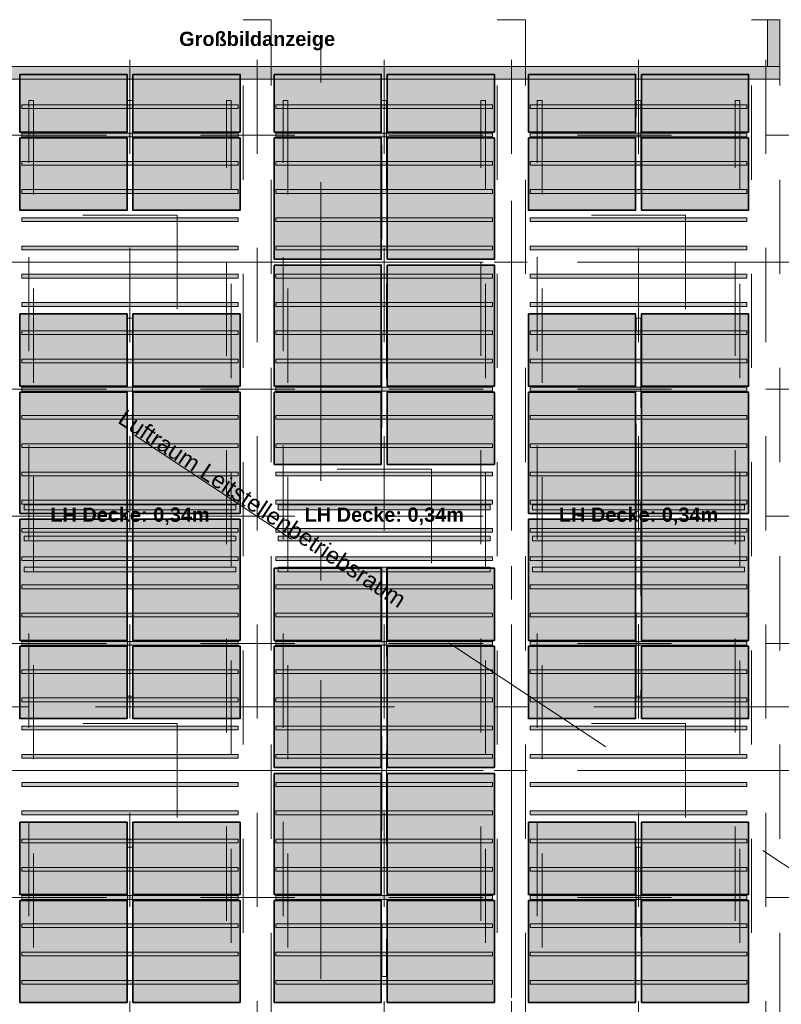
# Model space of a CAD drawing. Header units: metres. Extents: x -49 to 152, y -127 to 99.
# Tile 47 of 177: x -33.57 to -25.48, y -15.98 to -5.53. Entities that reach past the tile are written whole.
import ezdxf

# ---------------------------------------------------------------- set-up
doc = ezdxf.new("R2010")
doc.units = ezdxf.units.M
for name, pattern in [('Achsen 01', [5.291531, 3.175, -1.058062, 0.352704, -0.705764]), ('gestrichelt - 01', [2, 1, -1]), ('gestrichelt - 02', [4, 2, -2]), ('ISO-07 Punktiert', [0.889, 0.127, -0.762]), ('Raster 01', [2, 1, -1]), ('VW-01 Strichlinie kurz', [2, 1, -1])]:
    doc.linetypes.add(name, pattern=pattern)
for name, color, linetype, lineweight in [('013_Beton und Stahlbetonarbeiten-000 Unterzüge', 7, 'ISO-07 Punktiert', 13), ('39 Trockenbauarbeiten -Decke', 7, 'Continuous', 13), ('_1.35m (3D)', 7, 'Continuous', 9), ('_GRU (2D)', 7, 'Continuous', 9), ('_OG 3 (2D)', 7, 'Continuous', 9), ('_OG 3 - DS (2D)', 7, 'Continuous', 9), ('AV1-Schnitt Achsen', 7, 'Achsen 01', 18), ('Bemaßung-Bemaßung', 7, 'Continuous', 9)]:
    doc.layers.add(name, color=color, linetype=linetype, lineweight=lineweight)
for name, color, linetype, lineweight, true_color in [('027_Tischlerarbeiten-360 Akustikdecke', 7, 'Continuous', 9, 0xa6a6a6), ('031_Metallbauarbeiten-350 Lamellendecke DS', 7, 'Continuous', 35, 0x666666), ('ACTES-Einrichtung Aufsicht.', 7, 'Continuous', 9, 0xa6a6a6), ('AV1-Achsen', 1, 'Achsen 01', 18, 0xff0000), ('AV1-Raster', 7, 'Raster 01', 9, 0xa6a6a6), ('Beschriftung', 7, 'Continuous', 9, 0x555555)]:
    doc.layers.add(name, color=color, linetype=linetype, lineweight=lineweight, true_color=true_color)
doc.styles.add('Arial', font='arial.ttf')
doc.styles.add('Arial (bold)', font='arialbd.ttf')

# ---------------------------------------------------------------- blocks, each defined once
blk = doc.blocks.new('Group-4')
at = {"layer": 'AV1-Raster'}
for p, q in [((-32.4, -22.95), (-32.4, 1.35)), ((-31.05, -22.95), (-31.05, 1.35)), ((-29.7, -22.95), (-29.7, 1.35)), ((-28.35, -22.95), (-28.35, 1.35)), ((-27, -22.95), (-27, 1.35)), ((-25.65, -22.95), (-25.65, 1.35)), ((1.35, -6.75), (-40.5, -6.75)), ((1.35, -8.1), (-40.5, -8.1)), ((1.35, -9.45), (-40.5, -9.45)), ((1.35, -10.8), (-40.5, -10.8)), ((1.35, -12.15), (-40.5, -12.15)), ((1.35, -13.5), (-40.5, -13.5)), ((1.35, -14.85), (-40.5, -14.85))]:
    blk.add_line(p, q, dxfattribs=at)
blk = doc.blocks.new('1.35m (3D)')
at = {"layer": 'AV1-Raster', "color": 7}
blk.add_blockref('Group-4', (0, 0), dxfattribs=at)
blk = doc.blocks.new('Group-48')
at = {"layer": '027_Tischlerarbeiten-360 Akustikdecke', "linetype": 'Continuous', "lineweight": 0}
for points in [[(-33.55, -6.47), (-33.55, -6.43), (-31.25, -6.43), (-31.25, -6.47)], [(-33.55, -6.77), (-33.55, -6.73), (-31.25, -6.73), (-31.25, -6.77)], [(-33.55, -7.07), (-33.55, -7.03), (-31.25, -7.03), (-31.25, -7.07)], [(-33.55, -7.37), (-33.55, -7.33), (-31.25, -7.33), (-31.25, -7.37)], [(-33.55, -7.67), (-33.55, -7.63), (-31.25, -7.63), (-31.25, -7.67)], [(-33.55, -7.97), (-33.55, -7.93), (-31.25, -7.93), (-31.25, -7.97)], [(-33.55, -8.27), (-33.55, -8.23), (-31.25, -8.23), (-31.25, -8.27)], [(-33.55, -8.57), (-33.55, -8.53), (-31.25, -8.53), (-31.25, -8.57)], [(-33.55, -8.87), (-33.55, -8.83), (-31.25, -8.83), (-31.25, -8.87)], [(-33.55, -9.17), (-33.55, -9.13), (-31.25, -9.13), (-31.25, -9.17)], [(-33.55, -9.47), (-33.55, -9.43), (-31.25, -9.43), (-31.25, -9.47)], [(-33.55, -9.77), (-33.55, -9.73), (-31.25, -9.73), (-31.25, -9.77)], [(-33.55, -10.07), (-33.55, -10.03), (-31.25, -10.03), (-31.25, -10.07)], [(-33.55, -10.37), (-33.55, -10.33), (-31.25, -10.33), (-31.25, -10.37)], [(-33.55, -10.67), (-33.55, -10.63), (-31.25, -10.63), (-31.25, -10.67)], [(-33.55, -10.97), (-33.55, -10.93), (-31.25, -10.93), (-31.25, -10.97)], [(-33.55, -11.27), (-33.55, -11.23), (-31.25, -11.23), (-31.25, -11.27)], [(-33.55, -11.57), (-33.55, -11.53), (-31.25, -11.53), (-31.25, -11.57)], [(-33.55, -11.87), (-33.55, -11.83), (-31.25, -11.83), (-31.25, -11.87)], [(-33.55, -12.17), (-33.55, -12.13), (-31.25, -12.13), (-31.25, -12.17)], [(-33.55, -12.47), (-33.55, -12.43), (-31.25, -12.43), (-31.25, -12.47)], [(-33.55, -12.77), (-33.55, -12.73), (-31.25, -12.73), (-31.25, -12.77)], [(-33.55, -13.07), (-33.55, -13.03), (-31.25, -13.03), (-31.25, -13.07)], [(-33.55, -13.37), (-33.55, -13.33), (-31.25, -13.33), (-31.25, -13.37)], [(-33.55, -13.67), (-33.55, -13.63), (-31.25, -13.63), (-31.25, -13.67)], [(-33.55, -13.97), (-33.55, -13.93), (-31.25, -13.93), (-31.25, -13.97)], [(-33.55, -14.27), (-33.55, -14.23), (-31.25, -14.23), (-31.25, -14.27)], [(-33.55, -14.57), (-33.55, -14.53), (-31.25, -14.53), (-31.25, -14.57)], [(-33.55, -14.87), (-33.55, -14.83), (-31.25, -14.83), (-31.25, -14.87)], [(-33.55, -15.17), (-33.55, -15.13), (-31.25, -15.13), (-31.25, -15.17)], [(-33.55, -15.47), (-33.55, -15.43), (-31.25, -15.43), (-31.25, -15.47)], [(-33.55, -15.77), (-33.55, -15.73), (-31.25, -15.73), (-31.25, -15.77)]]:
    blk.add_hatch(color=254, dxfattribs=at).paths.add_polyline_path(points)
at = {"layer": '027_Tischlerarbeiten-360 Akustikdecke', "color": 7, "flags": 128}
for points in [[(-33.55, -6.47), (-33.55, -6.43), (-31.25, -6.43), (-31.25, -6.47)], [(-33.55, -6.77), (-33.55, -6.73), (-31.25, -6.73), (-31.25, -6.77)], [(-33.55, -7.07), (-33.55, -7.03), (-31.25, -7.03), (-31.25, -7.07)], [(-33.55, -7.37), (-33.55, -7.33), (-31.25, -7.33), (-31.25, -7.37)], [(-33.55, -7.67), (-33.55, -7.63), (-31.25, -7.63), (-31.25, -7.67)], [(-33.55, -7.97), (-33.55, -7.93), (-31.25, -7.93), (-31.25, -7.97)], [(-33.55, -8.27), (-33.55, -8.23), (-31.25, -8.23), (-31.25, -8.27)], [(-33.55, -8.57), (-33.55, -8.53), (-31.25, -8.53), (-31.25, -8.57)], [(-33.55, -8.87), (-33.55, -8.83), (-31.25, -8.83), (-31.25, -8.87)], [(-33.55, -9.17), (-33.55, -9.13), (-31.25, -9.13), (-31.25, -9.17)], [(-33.55, -9.47), (-33.55, -9.43), (-31.25, -9.43), (-31.25, -9.47)], [(-33.55, -9.77), (-33.55, -9.73), (-31.25, -9.73), (-31.25, -9.77)], [(-33.55, -10.07), (-33.55, -10.03), (-31.25, -10.03), (-31.25, -10.07)], [(-33.55, -10.37), (-33.55, -10.33), (-31.25, -10.33), (-31.25, -10.37)], [(-33.55, -10.67), (-33.55, -10.63), (-31.25, -10.63), (-31.25, -10.67)], [(-33.55, -10.97), (-33.55, -10.93), (-31.25, -10.93), (-31.25, -10.97)], [(-33.55, -11.27), (-33.55, -11.23), (-31.25, -11.23), (-31.25, -11.27)], [(-33.55, -11.57), (-33.55, -11.53), (-31.25, -11.53), (-31.25, -11.57)], [(-33.55, -11.87), (-33.55, -11.83), (-31.25, -11.83), (-31.25, -11.87)], [(-33.55, -12.17), (-33.55, -12.13), (-31.25, -12.13), (-31.25, -12.17)], [(-33.55, -12.47), (-33.55, -12.43), (-31.25, -12.43), (-31.25, -12.47)], [(-33.55, -12.77), (-33.55, -12.73), (-31.25, -12.73), (-31.25, -12.77)], [(-33.55, -13.07), (-33.55, -13.03), (-31.25, -13.03), (-31.25, -13.07)], [(-33.55, -13.37), (-33.55, -13.33), (-31.25, -13.33), (-31.25, -13.37)], [(-33.55, -13.67), (-33.55, -13.63), (-31.25, -13.63), (-31.25, -13.67)], [(-33.55, -13.97), (-33.55, -13.93), (-31.25, -13.93), (-31.25, -13.97)], [(-33.55, -14.27), (-33.55, -14.23), (-31.25, -14.23), (-31.25, -14.27)], [(-33.55, -14.57), (-33.55, -14.53), (-31.25, -14.53), (-31.25, -14.57)], [(-33.55, -14.87), (-33.55, -14.83), (-31.25, -14.83), (-31.25, -14.87)], [(-33.55, -15.17), (-33.55, -15.13), (-31.25, -15.13), (-31.25, -15.17)], [(-33.55, -15.47), (-33.55, -15.43), (-31.25, -15.43), (-31.25, -15.47)], [(-33.55, -15.77), (-33.55, -15.73), (-31.25, -15.73), (-31.25, -15.77)]]:
    blk.add_lwpolyline(points, close=True, dxfattribs=at)
blk = doc.blocks.new('Group-49')
at = {"layer": '027_Tischlerarbeiten-360 Akustikdecke', "linetype": 'Continuous', "lineweight": 0}
for points in [[(-30.85, -6.47), (-30.85, -6.43), (-28.55, -6.43), (-28.55, -6.47)], [(-30.85, -6.77), (-30.85, -6.73), (-28.55, -6.73), (-28.55, -6.77)], [(-30.85, -7.07), (-30.85, -7.03), (-28.55, -7.03), (-28.55, -7.07)], [(-30.85, -7.37), (-30.85, -7.33), (-28.55, -7.33), (-28.55, -7.37)], [(-30.85, -7.67), (-30.85, -7.63), (-28.55, -7.63), (-28.55, -7.67)], [(-30.85, -7.97), (-30.85, -7.93), (-28.55, -7.93), (-28.55, -7.97)], [(-30.85, -8.27), (-30.85, -8.23), (-28.55, -8.23), (-28.55, -8.27)], [(-30.85, -8.57), (-30.85, -8.53), (-28.55, -8.53), (-28.55, -8.57)], [(-30.85, -8.87), (-30.85, -8.83), (-28.55, -8.83), (-28.55, -8.87)], [(-30.85, -9.17), (-30.85, -9.13), (-28.55, -9.13), (-28.55, -9.17)], [(-30.85, -9.47), (-30.85, -9.43), (-28.55, -9.43), (-28.55, -9.47)], [(-30.85, -9.77), (-30.85, -9.73), (-28.55, -9.73), (-28.55, -9.77)], [(-30.85, -10.07), (-30.85, -10.03), (-28.55, -10.03), (-28.55, -10.07)], [(-30.85, -10.37), (-30.85, -10.33), (-28.55, -10.33), (-28.55, -10.37)], [(-30.85, -10.67), (-30.85, -10.63), (-28.55, -10.63), (-28.55, -10.67)], [(-30.85, -10.97), (-30.85, -10.93), (-28.55, -10.93), (-28.55, -10.97)], [(-30.85, -11.27), (-30.85, -11.23), (-28.55, -11.23), (-28.55, -11.27)], [(-30.85, -11.57), (-30.85, -11.53), (-28.55, -11.53), (-28.55, -11.57)], [(-30.85, -11.87), (-30.85, -11.83), (-28.55, -11.83), (-28.55, -11.87)], [(-30.85, -12.17), (-30.85, -12.13), (-28.55, -12.13), (-28.55, -12.17)], [(-30.85, -12.47), (-30.85, -12.43), (-28.55, -12.43), (-28.55, -12.47)], [(-30.85, -12.77), (-30.85, -12.73), (-28.55, -12.73), (-28.55, -12.77)], [(-30.85, -13.07), (-30.85, -13.03), (-28.55, -13.03), (-28.55, -13.07)], [(-30.85, -13.37), (-30.85, -13.33), (-28.55, -13.33), (-28.55, -13.37)], [(-30.85, -13.67), (-30.85, -13.63), (-28.55, -13.63), (-28.55, -13.67)], [(-30.85, -13.97), (-30.85, -13.93), (-28.55, -13.93), (-28.55, -13.97)], [(-30.85, -14.27), (-30.85, -14.23), (-28.55, -14.23), (-28.55, -14.27)], [(-30.85, -14.57), (-30.85, -14.53), (-28.55, -14.53), (-28.55, -14.57)], [(-30.85, -14.87), (-30.85, -14.83), (-28.55, -14.83), (-28.55, -14.87)], [(-30.85, -15.17), (-30.85, -15.13), (-28.55, -15.13), (-28.55, -15.17)], [(-30.85, -15.47), (-30.85, -15.43), (-28.55, -15.43), (-28.55, -15.47)], [(-30.85, -15.77), (-30.85, -15.73), (-28.55, -15.73), (-28.55, -15.77)]]:
    blk.add_hatch(color=254, dxfattribs=at).paths.add_polyline_path(points)
at = {"layer": '027_Tischlerarbeiten-360 Akustikdecke', "color": 7, "flags": 128}
for points in [[(-30.85, -6.47), (-30.85, -6.43), (-28.55, -6.43), (-28.55, -6.47)], [(-30.85, -6.77), (-30.85, -6.73), (-28.55, -6.73), (-28.55, -6.77)], [(-30.85, -7.07), (-30.85, -7.03), (-28.55, -7.03), (-28.55, -7.07)], [(-30.85, -7.37), (-30.85, -7.33), (-28.55, -7.33), (-28.55, -7.37)], [(-30.85, -7.67), (-30.85, -7.63), (-28.55, -7.63), (-28.55, -7.67)], [(-30.85, -7.97), (-30.85, -7.93), (-28.55, -7.93), (-28.55, -7.97)], [(-30.85, -8.27), (-30.85, -8.23), (-28.55, -8.23), (-28.55, -8.27)], [(-30.85, -8.57), (-30.85, -8.53), (-28.55, -8.53), (-28.55, -8.57)], [(-30.85, -8.87), (-30.85, -8.83), (-28.55, -8.83), (-28.55, -8.87)], [(-30.85, -9.17), (-30.85, -9.13), (-28.55, -9.13), (-28.55, -9.17)], [(-30.85, -9.47), (-30.85, -9.43), (-28.55, -9.43), (-28.55, -9.47)], [(-30.85, -9.77), (-30.85, -9.73), (-28.55, -9.73), (-28.55, -9.77)], [(-30.85, -10.07), (-30.85, -10.03), (-28.55, -10.03), (-28.55, -10.07)], [(-30.85, -10.37), (-30.85, -10.33), (-28.55, -10.33), (-28.55, -10.37)], [(-30.85, -10.67), (-30.85, -10.63), (-28.55, -10.63), (-28.55, -10.67)], [(-30.85, -10.97), (-30.85, -10.93), (-28.55, -10.93), (-28.55, -10.97)], [(-30.85, -11.27), (-30.85, -11.23), (-28.55, -11.23), (-28.55, -11.27)], [(-30.85, -11.57), (-30.85, -11.53), (-28.55, -11.53), (-28.55, -11.57)], [(-30.85, -11.87), (-30.85, -11.83), (-28.55, -11.83), (-28.55, -11.87)], [(-30.85, -12.17), (-30.85, -12.13), (-28.55, -12.13), (-28.55, -12.17)], [(-30.85, -12.47), (-30.85, -12.43), (-28.55, -12.43), (-28.55, -12.47)], [(-30.85, -12.77), (-30.85, -12.73), (-28.55, -12.73), (-28.55, -12.77)], [(-30.85, -13.07), (-30.85, -13.03), (-28.55, -13.03), (-28.55, -13.07)], [(-30.85, -13.37), (-30.85, -13.33), (-28.55, -13.33), (-28.55, -13.37)], [(-30.85, -13.67), (-30.85, -13.63), (-28.55, -13.63), (-28.55, -13.67)], [(-30.85, -13.97), (-30.85, -13.93), (-28.55, -13.93), (-28.55, -13.97)], [(-30.85, -14.27), (-30.85, -14.23), (-28.55, -14.23), (-28.55, -14.27)], [(-30.85, -14.57), (-30.85, -14.53), (-28.55, -14.53), (-28.55, -14.57)], [(-30.85, -14.87), (-30.85, -14.83), (-28.55, -14.83), (-28.55, -14.87)], [(-30.85, -15.17), (-30.85, -15.13), (-28.55, -15.13), (-28.55, -15.17)], [(-30.85, -15.47), (-30.85, -15.43), (-28.55, -15.43), (-28.55, -15.47)], [(-30.85, -15.77), (-30.85, -15.73), (-28.55, -15.73), (-28.55, -15.77)]]:
    blk.add_lwpolyline(points, close=True, dxfattribs=at)
blk = doc.blocks.new('Group-50')
at = {"layer": '027_Tischlerarbeiten-360 Akustikdecke', "linetype": 'Continuous', "lineweight": 0}
for points in [[(-28.15, -6.47), (-28.15, -6.43), (-25.85, -6.43), (-25.85, -6.47)], [(-28.15, -6.77), (-28.15, -6.73), (-25.85, -6.73), (-25.85, -6.77)], [(-28.15, -7.07), (-28.15, -7.03), (-25.85, -7.03), (-25.85, -7.07)], [(-28.15, -7.37), (-28.15, -7.33), (-25.85, -7.33), (-25.85, -7.37)], [(-28.15, -7.67), (-28.15, -7.63), (-25.85, -7.63), (-25.85, -7.67)], [(-28.15, -7.97), (-28.15, -7.93), (-25.85, -7.93), (-25.85, -7.97)], [(-28.15, -8.27), (-28.15, -8.23), (-25.85, -8.23), (-25.85, -8.27)], [(-28.15, -8.57), (-28.15, -8.53), (-25.85, -8.53), (-25.85, -8.57)], [(-28.15, -8.87), (-28.15, -8.83), (-25.85, -8.83), (-25.85, -8.87)], [(-28.15, -9.17), (-28.15, -9.13), (-25.85, -9.13), (-25.85, -9.17)], [(-28.15, -9.47), (-28.15, -9.43), (-25.85, -9.43), (-25.85, -9.47)], [(-28.15, -9.77), (-28.15, -9.73), (-25.85, -9.73), (-25.85, -9.77)], [(-28.15, -10.07), (-28.15, -10.03), (-25.85, -10.03), (-25.85, -10.07)], [(-28.15, -10.37), (-28.15, -10.33), (-25.85, -10.33), (-25.85, -10.37)], [(-28.15, -10.67), (-28.15, -10.63), (-25.85, -10.63), (-25.85, -10.67)], [(-28.15, -10.97), (-28.15, -10.93), (-25.85, -10.93), (-25.85, -10.97)], [(-28.15, -11.27), (-28.15, -11.23), (-25.85, -11.23), (-25.85, -11.27)], [(-28.15, -11.57), (-28.15, -11.53), (-25.85, -11.53), (-25.85, -11.57)], [(-28.15, -11.87), (-28.15, -11.83), (-25.85, -11.83), (-25.85, -11.87)], [(-28.15, -12.17), (-28.15, -12.13), (-25.85, -12.13), (-25.85, -12.17)], [(-28.15, -12.47), (-28.15, -12.43), (-25.85, -12.43), (-25.85, -12.47)], [(-28.15, -12.77), (-28.15, -12.73), (-25.85, -12.73), (-25.85, -12.77)], [(-28.15, -13.07), (-28.15, -13.03), (-25.85, -13.03), (-25.85, -13.07)], [(-28.15, -13.37), (-28.15, -13.33), (-25.85, -13.33), (-25.85, -13.37)], [(-28.15, -13.67), (-28.15, -13.63), (-25.85, -13.63), (-25.85, -13.67)], [(-28.15, -13.97), (-28.15, -13.93), (-25.85, -13.93), (-25.85, -13.97)], [(-28.15, -14.27), (-28.15, -14.23), (-25.85, -14.23), (-25.85, -14.27)], [(-28.15, -14.57), (-28.15, -14.53), (-25.85, -14.53), (-25.85, -14.57)], [(-28.15, -14.87), (-28.15, -14.83), (-25.85, -14.83), (-25.85, -14.87)], [(-28.15, -15.17), (-28.15, -15.13), (-25.85, -15.13), (-25.85, -15.17)], [(-28.15, -15.47), (-28.15, -15.43), (-25.85, -15.43), (-25.85, -15.47)], [(-28.15, -15.77), (-28.15, -15.73), (-25.85, -15.73), (-25.85, -15.77)]]:
    blk.add_hatch(color=254, dxfattribs=at).paths.add_polyline_path(points)
at = {"layer": '027_Tischlerarbeiten-360 Akustikdecke', "color": 7, "flags": 128}
for points in [[(-28.15, -6.47), (-28.15, -6.43), (-25.85, -6.43), (-25.85, -6.47)], [(-28.15, -6.77), (-28.15, -6.73), (-25.85, -6.73), (-25.85, -6.77)], [(-28.15, -7.07), (-28.15, -7.03), (-25.85, -7.03), (-25.85, -7.07)], [(-28.15, -7.37), (-28.15, -7.33), (-25.85, -7.33), (-25.85, -7.37)], [(-28.15, -7.67), (-28.15, -7.63), (-25.85, -7.63), (-25.85, -7.67)], [(-28.15, -7.97), (-28.15, -7.93), (-25.85, -7.93), (-25.85, -7.97)], [(-28.15, -8.27), (-28.15, -8.23), (-25.85, -8.23), (-25.85, -8.27)], [(-28.15, -8.57), (-28.15, -8.53), (-25.85, -8.53), (-25.85, -8.57)], [(-28.15, -8.87), (-28.15, -8.83), (-25.85, -8.83), (-25.85, -8.87)], [(-28.15, -9.17), (-28.15, -9.13), (-25.85, -9.13), (-25.85, -9.17)], [(-28.15, -9.47), (-28.15, -9.43), (-25.85, -9.43), (-25.85, -9.47)], [(-28.15, -9.77), (-28.15, -9.73), (-25.85, -9.73), (-25.85, -9.77)], [(-28.15, -10.07), (-28.15, -10.03), (-25.85, -10.03), (-25.85, -10.07)], [(-28.15, -10.37), (-28.15, -10.33), (-25.85, -10.33), (-25.85, -10.37)], [(-28.15, -10.67), (-28.15, -10.63), (-25.85, -10.63), (-25.85, -10.67)], [(-28.15, -10.97), (-28.15, -10.93), (-25.85, -10.93), (-25.85, -10.97)], [(-28.15, -11.27), (-28.15, -11.23), (-25.85, -11.23), (-25.85, -11.27)], [(-28.15, -11.57), (-28.15, -11.53), (-25.85, -11.53), (-25.85, -11.57)], [(-28.15, -11.87), (-28.15, -11.83), (-25.85, -11.83), (-25.85, -11.87)], [(-28.15, -12.17), (-28.15, -12.13), (-25.85, -12.13), (-25.85, -12.17)], [(-28.15, -12.47), (-28.15, -12.43), (-25.85, -12.43), (-25.85, -12.47)], [(-28.15, -12.77), (-28.15, -12.73), (-25.85, -12.73), (-25.85, -12.77)], [(-28.15, -13.07), (-28.15, -13.03), (-25.85, -13.03), (-25.85, -13.07)], [(-28.15, -13.37), (-28.15, -13.33), (-25.85, -13.33), (-25.85, -13.37)], [(-28.15, -13.67), (-28.15, -13.63), (-25.85, -13.63), (-25.85, -13.67)], [(-28.15, -13.97), (-28.15, -13.93), (-25.85, -13.93), (-25.85, -13.97)], [(-28.15, -14.27), (-28.15, -14.23), (-25.85, -14.23), (-25.85, -14.27)], [(-28.15, -14.57), (-28.15, -14.53), (-25.85, -14.53), (-25.85, -14.57)], [(-28.15, -14.87), (-28.15, -14.83), (-25.85, -14.83), (-25.85, -14.87)], [(-28.15, -15.17), (-28.15, -15.13), (-25.85, -15.13), (-25.85, -15.17)], [(-28.15, -15.47), (-28.15, -15.43), (-25.85, -15.43), (-25.85, -15.47)], [(-28.15, -15.77), (-28.15, -15.73), (-25.85, -15.73), (-25.85, -15.77)]]:
    blk.add_lwpolyline(points, close=True, dxfattribs=at)
blk = doc.blocks.new('OG 3 - DS (2D)')
at = {"layer": '027_Tischlerarbeiten-360 Akustikdecke', "linetype": 'Continuous', "lineweight": 0}
for points in [[(-33.525, -10.68), (-31.275, -10.68), (-31.275, -10.73), (-33.525, -10.73)], [(-30.825, -10.68), (-28.575, -10.68), (-28.575, -10.73), (-30.825, -10.73)], [(-28.125, -10.68), (-25.875, -10.68), (-25.875, -10.73), (-28.125, -10.73)], [(-33.525, -11.0106), (-31.275, -11.0106), (-31.275, -11.0606), (-33.525, -11.0606)], [(-30.825, -11.0106), (-28.575, -11.0106), (-28.575, -11.0606), (-30.825, -11.0606)], [(-28.125, -11.0106), (-25.875, -11.0106), (-25.875, -11.0606), (-28.125, -11.0606)], [(-33.525, -11.3412), (-31.275, -11.3412), (-31.275, -11.3912), (-33.525, -11.3912)], [(-30.825, -11.3412), (-28.575, -11.3412), (-28.575, -11.3912), (-30.825, -11.3912)], [(-28.125, -11.3412), (-25.875, -11.3412), (-25.875, -11.3912), (-28.125, -11.3912)]]:
    blk.add_hatch(color=254, dxfattribs=at).paths.add_polyline_path(points)
at = {"layer": '031_Metallbauarbeiten-350 Lamellendecke DS', "linetype": 'Continuous', "lineweight": 0, "transparency": 33554508}
for points in [[(-33.569, -6.1072), (-32.4315, -6.1072), (-32.4315, -6.719), (-33.569, -6.719)], [(-32.3685, -6.1072), (-31.231, -6.1072), (-31.231, -6.719), (-32.3685, -6.719)], [(-30.869, -6.1072), (-29.7315, -6.1072), (-29.7315, -6.719), (-30.869, -6.719)], [(-29.6685, -6.1072), (-28.531, -6.1072), (-28.531, -6.719), (-29.6685, -6.719)], [(-28.169, -6.1072), (-27.0315, -6.1072), (-27.0315, -6.719), (-28.169, -6.719)], [(-26.9685, -6.1072), (-25.831, -6.1072), (-25.831, -6.719), (-26.9685, -6.719)], [(-33.569, -6.781), (-32.4315, -6.781), (-32.4315, -7.55), (-33.569, -7.55)], [(-32.3685, -6.781), (-31.231, -6.781), (-31.231, -7.55), (-32.3685, -7.55)], [(-30.869, -6.781), (-29.7315, -6.781), (-29.7315, -8.069), (-30.869, -8.069)], [(-29.6685, -6.781), (-28.531, -6.781), (-28.531, -8.069), (-29.6685, -8.069)], [(-28.169, -6.781), (-27.0315, -6.781), (-27.0315, -7.55), (-28.169, -7.55)], [(-26.9685, -6.781), (-25.831, -6.781), (-25.831, -7.55), (-26.9685, -7.55)], [(-30.869, -8.131), (-29.7315, -8.131), (-29.7315, -9.419), (-30.869, -9.419)], [(-29.6685, -8.131), (-28.531, -8.131), (-28.531, -9.419), (-29.6685, -9.419)], [(-33.569, -8.65), (-32.4315, -8.65), (-32.4315, -9.419), (-33.569, -9.419)], [(-32.3685, -8.65), (-31.231, -8.65), (-31.231, -9.419), (-32.3685, -9.419)], [(-28.169, -8.65), (-27.0315, -8.65), (-27.0315, -9.419), (-28.169, -9.419)], [(-26.9685, -8.65), (-25.831, -8.65), (-25.831, -9.419), (-26.9685, -9.419)], [(-33.569, -9.481), (-32.4315, -9.481), (-32.4315, -10.769), (-33.569, -10.769)], [(-32.3685, -9.481), (-31.231, -9.481), (-31.231, -10.769), (-32.3685, -10.769)], [(-30.869, -9.481), (-29.7315, -9.481), (-29.7315, -10.25), (-30.869, -10.25)], [(-29.6685, -9.481), (-28.531, -9.481), (-28.531, -10.25), (-29.6685, -10.25)], [(-28.169, -9.481), (-27.0315, -9.481), (-27.0315, -10.769), (-28.169, -10.769)], [(-26.9685, -9.481), (-25.831, -9.481), (-25.831, -10.769), (-26.9685, -10.769)], [(-33.569, -10.831), (-32.4315, -10.831), (-32.4315, -12.119), (-33.569, -12.119)], [(-32.3685, -10.831), (-31.231, -10.831), (-31.231, -12.119), (-32.3685, -12.119)], [(-28.169, -10.831), (-27.0315, -10.831), (-27.0315, -12.119), (-28.169, -12.119)], [(-26.9685, -10.831), (-25.831, -10.831), (-25.831, -12.119), (-26.9685, -12.119)], [(-30.869, -11.35), (-29.7315, -11.35), (-29.7315, -12.119), (-30.869, -12.119)], [(-29.6685, -11.35), (-28.531, -11.35), (-28.531, -12.119), (-29.6685, -12.119)], [(-33.569, -12.181), (-32.4315, -12.181), (-32.4315, -12.95), (-33.569, -12.95)], [(-32.3685, -12.181), (-31.231, -12.181), (-31.231, -12.95), (-32.3685, -12.95)], [(-30.869, -12.181), (-29.7315, -12.181), (-29.7315, -13.469), (-30.869, -13.469)], [(-29.6685, -12.181), (-28.531, -12.181), (-28.531, -13.469), (-29.6685, -13.469)], [(-28.169, -12.181), (-27.0315, -12.181), (-27.0315, -12.95), (-28.169, -12.95)], [(-26.9685, -12.181), (-25.831, -12.181), (-25.831, -12.95), (-26.9685, -12.95)], [(-30.869, -13.531), (-29.7315, -13.531), (-29.7315, -14.819), (-30.869, -14.819)], [(-29.6685, -13.531), (-28.531, -13.531), (-28.531, -14.819), (-29.6685, -14.819)], [(-33.569, -14.05), (-32.4315, -14.05), (-32.4315, -14.819), (-33.569, -14.819)], [(-32.3685, -14.05), (-31.231, -14.05), (-31.231, -14.819), (-32.3685, -14.819)], [(-28.169, -14.05), (-27.0315, -14.05), (-27.0315, -14.819), (-28.169, -14.819)], [(-26.9685, -14.05), (-25.831, -14.05), (-25.831, -14.819), (-26.9685, -14.819)], [(-33.569, -14.881), (-32.4315, -14.881), (-32.4315, -15.964), (-33.569, -15.964)], [(-32.3685, -14.881), (-31.231, -14.881), (-31.231, -15.964), (-32.3685, -15.964)], [(-30.869, -14.881), (-29.7315, -14.881), (-29.7315, -15.964), (-30.869, -15.964)], [(-29.6685, -14.881), (-28.531, -14.881), (-28.531, -15.964), (-29.6685, -15.964)], [(-28.169, -14.881), (-27.0315, -14.881), (-27.0315, -15.964), (-28.169, -15.964)], [(-26.9685, -14.881), (-25.831, -14.881), (-25.831, -15.964), (-26.9685, -15.964)]]:
    blk.add_hatch(color=240, dxfattribs=at).paths.add_polyline_path(points)
at = {"layer": '027_Tischlerarbeiten-360 Akustikdecke', "linetype": 'gestrichelt - 01', "flags": 128}
for points in [[(-33.425, -6.3818), (-33.425, -15.6894), (-33.475, -15.6894), (-33.475, -6.3818)], [(-32.425, -6.3818), (-32.375, -6.3818), (-32.375, -7.4237), (-32.425, -7.4237)], [(-31.375, -6.3818), (-31.325, -6.3818), (-31.325, -15.6894), (-31.375, -15.6894)], [(-30.725, -6.3818), (-30.725, -15.6894), (-30.775, -15.6894), (-30.775, -6.3818)], [(-29.725, -6.3818), (-29.675, -6.3818), (-29.675, -10.0687), (-29.725, -10.0687)], [(-28.675, -6.3818), (-28.625, -6.3818), (-28.625, -15.6894), (-28.675, -15.6894)], [(-28.025, -6.3818), (-28.025, -15.6894), (-28.075, -15.6894), (-28.075, -6.3818)], [(-27.025, -6.3818), (-26.975, -6.3818), (-26.975, -7.4237), (-27.025, -7.4237)], [(-25.975, -6.3818), (-25.925, -6.3818), (-25.925, -15.6894), (-25.975, -15.6894)], [(-32.425, -8.6962), (-32.375, -8.6962), (-32.375, -12.7094), (-32.425, -12.7094)], [(-27.025, -8.6962), (-26.975, -8.6962), (-26.975, -12.7094), (-27.025, -12.7094)], [(-29.725, -11.3412), (-29.675, -11.3412), (-29.675, -15.6894), (-29.725, -15.6894)], [(-32.425, -14.3169), (-32.375, -14.3169), (-32.375, -15.6894), (-32.425, -15.6894)], [(-27.025, -14.3169), (-26.975, -14.3169), (-26.975, -15.6894), (-27.025, -15.6894)]]:
    blk.add_lwpolyline(points, close=True, dxfattribs=at)
at = {"layer": '027_Tischlerarbeiten-360 Akustikdecke', "flags": 128}
for points in [[(-33.525, -10.68), (-31.275, -10.68), (-31.275, -10.73), (-33.525, -10.73)], [(-30.825, -10.68), (-28.575, -10.68), (-28.575, -10.73), (-30.825, -10.73)], [(-28.125, -10.68), (-25.875, -10.68), (-25.875, -10.73), (-28.125, -10.73)], [(-33.525, -11.0106), (-31.275, -11.0106), (-31.275, -11.0606), (-33.525, -11.0606)], [(-30.825, -11.0106), (-28.575, -11.0106), (-28.575, -11.0606), (-30.825, -11.0606)], [(-28.125, -11.0106), (-25.875, -11.0106), (-25.875, -11.0606), (-28.125, -11.0606)], [(-33.525, -11.3412), (-31.275, -11.3412), (-31.275, -11.3912), (-33.525, -11.3912)], [(-30.825, -11.3412), (-28.575, -11.3412), (-28.575, -11.3912), (-30.825, -11.3912)], [(-28.125, -11.3412), (-25.875, -11.3412), (-25.875, -11.3912), (-28.125, -11.3912)]]:
    blk.add_lwpolyline(points, close=True, dxfattribs=at)
at = {"layer": '031_Metallbauarbeiten-350 Lamellendecke DS', "color": 251, "linetype": 'Continuous', "lineweight": 35, "transparency": 33554687, "flags": 128}
for points in [[(-33.569, -6.1072), (-32.4315, -6.1072), (-32.4315, -6.719), (-33.569, -6.719)], [(-32.3685, -6.1072), (-31.231, -6.1072), (-31.231, -6.719), (-32.3685, -6.719)], [(-30.869, -6.1072), (-29.7315, -6.1072), (-29.7315, -6.719), (-30.869, -6.719)], [(-29.6685, -6.1072), (-28.531, -6.1072), (-28.531, -6.719), (-29.6685, -6.719)], [(-28.169, -6.1072), (-27.0315, -6.1072), (-27.0315, -6.719), (-28.169, -6.719)], [(-26.9685, -6.1072), (-25.831, -6.1072), (-25.831, -6.719), (-26.9685, -6.719)], [(-33.569, -6.781), (-32.4315, -6.781), (-32.4315, -7.55), (-33.569, -7.55)], [(-32.3685, -6.781), (-31.231, -6.781), (-31.231, -7.55), (-32.3685, -7.55)], [(-30.869, -6.781), (-29.7315, -6.781), (-29.7315, -8.069), (-30.869, -8.069)], [(-29.6685, -6.781), (-28.531, -6.781), (-28.531, -8.069), (-29.6685, -8.069)], [(-28.169, -6.781), (-27.0315, -6.781), (-27.0315, -7.55), (-28.169, -7.55)], [(-26.9685, -6.781), (-25.831, -6.781), (-25.831, -7.55), (-26.9685, -7.55)], [(-30.869, -8.131), (-29.7315, -8.131), (-29.7315, -9.419), (-30.869, -9.419)], [(-29.6685, -8.131), (-28.531, -8.131), (-28.531, -9.419), (-29.6685, -9.419)], [(-33.569, -8.65), (-32.4315, -8.65), (-32.4315, -9.419), (-33.569, -9.419)], [(-32.3685, -8.65), (-31.231, -8.65), (-31.231, -9.419), (-32.3685, -9.419)], [(-28.169, -8.65), (-27.0315, -8.65), (-27.0315, -9.419), (-28.169, -9.419)], [(-26.9685, -8.65), (-25.831, -8.65), (-25.831, -9.419), (-26.9685, -9.419)], [(-33.569, -9.481), (-32.4315, -9.481), (-32.4315, -10.769), (-33.569, -10.769)], [(-32.3685, -9.481), (-31.231, -9.481), (-31.231, -10.769), (-32.3685, -10.769)], [(-30.869, -9.481), (-29.7315, -9.481), (-29.7315, -10.25), (-30.869, -10.25)], [(-29.6685, -9.481), (-28.531, -9.481), (-28.531, -10.25), (-29.6685, -10.25)], [(-28.169, -9.481), (-27.0315, -9.481), (-27.0315, -10.769), (-28.169, -10.769)], [(-26.9685, -9.481), (-25.831, -9.481), (-25.831, -10.769), (-26.9685, -10.769)], [(-33.569, -10.831), (-32.4315, -10.831), (-32.4315, -12.119), (-33.569, -12.119)], [(-32.3685, -10.831), (-31.231, -10.831), (-31.231, -12.119), (-32.3685, -12.119)], [(-28.169, -10.831), (-27.0315, -10.831), (-27.0315, -12.119), (-28.169, -12.119)], [(-26.9685, -10.831), (-25.831, -10.831), (-25.831, -12.119), (-26.9685, -12.119)], [(-30.869, -11.35), (-29.7315, -11.35), (-29.7315, -12.119), (-30.869, -12.119)], [(-29.6685, -11.35), (-28.531, -11.35), (-28.531, -12.119), (-29.6685, -12.119)], [(-33.569, -12.181), (-32.4315, -12.181), (-32.4315, -12.95), (-33.569, -12.95)], [(-32.3685, -12.181), (-31.231, -12.181), (-31.231, -12.95), (-32.3685, -12.95)], [(-30.869, -12.181), (-29.7315, -12.181), (-29.7315, -13.469), (-30.869, -13.469)], [(-29.6685, -12.181), (-28.531, -12.181), (-28.531, -13.469), (-29.6685, -13.469)], [(-28.169, -12.181), (-27.0315, -12.181), (-27.0315, -12.95), (-28.169, -12.95)], [(-26.9685, -12.181), (-25.831, -12.181), (-25.831, -12.95), (-26.9685, -12.95)], [(-30.869, -13.531), (-29.7315, -13.531), (-29.7315, -14.819), (-30.869, -14.819)], [(-29.6685, -13.531), (-28.531, -13.531), (-28.531, -14.819), (-29.6685, -14.819)], [(-33.569, -14.05), (-32.4315, -14.05), (-32.4315, -14.819), (-33.569, -14.819)], [(-32.3685, -14.05), (-31.231, -14.05), (-31.231, -14.819), (-32.3685, -14.819)], [(-28.169, -14.05), (-27.0315, -14.05), (-27.0315, -14.819), (-28.169, -14.819)], [(-26.9685, -14.05), (-25.831, -14.05), (-25.831, -14.819), (-26.9685, -14.819)], [(-33.569, -14.881), (-32.4315, -14.881), (-32.4315, -15.964), (-33.569, -15.964)], [(-32.3685, -14.881), (-31.231, -14.881), (-31.231, -15.964), (-32.3685, -15.964)], [(-30.869, -14.881), (-29.7315, -14.881), (-29.7315, -15.964), (-30.869, -15.964)], [(-29.6685, -14.881), (-28.531, -14.881), (-28.531, -15.964), (-29.6685, -15.964)], [(-28.169, -14.881), (-27.0315, -14.881), (-27.0315, -15.964), (-28.169, -15.964)], [(-26.9685, -14.881), (-25.831, -14.881), (-25.831, -15.964), (-26.9685, -15.964)]]:
    blk.add_lwpolyline(points, close=True, dxfattribs=at)
at = {"layer": '39 Trockenbauarbeiten -Decke', "color": 7, "transparency": 33554687}
for name in ['Group-48', 'Group-49', 'Group-50']:
    blk.add_blockref(name, (0, 0), dxfattribs=at)
at = {"layer": '027_Tischlerarbeiten-360 Akustikdecke', "color": 252, "insert": (-31.05, -5.7519), "char_height": 0.151309, "attachment_point": 5, "line_spacing_factor": 0.969122, "style": 'Arial (bold)'}
blk.add_mtext('Großbildanzeige', dxfattribs=at)
at = {"layer": '027_Tischlerarbeiten-360 Akustikdecke', "color": 251, "char_height": 0.151309, "attachment_point": 5, "line_spacing_factor": 0.969122, "style": 'Arial (bold)'}
for insert in [(-32.4, -10.8), (-29.7, -10.8), (-27, -10.8)]:
    blk.add_mtext('LH Decke: 0,34m', dxfattribs=dict(at, insert=insert))
blk = doc.blocks.new('Group-93')
at = {"layer": 'ACTES-Einrichtung Aufsicht.', "linetype": 'Continuous', "lineweight": 0, "transparency": 33554559}
for points in [[(-36.6, -5.525), (-36.468, -5.525), (-36.468, -6.024), (-36.6, -6.024)], [(-25.632, -5.525), (-25.5, -5.525), (-25.5, -6.024), (-25.632, -6.024)], [(-36.6, -6.024), (-25.5, -6.024), (-25.5, -6.156), (-36.6, -6.156)]]:
    blk.add_hatch(color=43, dxfattribs=at).paths.add_polyline_path(points)
at = {"layer": 'ACTES-Einrichtung Aufsicht.', "color": 251, "flags": 128}
for points in [[(-36.6, -5.525), (-36.468, -5.525), (-36.468, -6.024), (-36.6, -6.024)], [(-25.632, -5.525), (-25.5, -5.525), (-25.5, -6.024), (-25.632, -6.024)], [(-36.6, -6.024), (-25.5, -6.024), (-25.5, -6.156), (-36.6, -6.156)]]:
    blk.add_lwpolyline(points, close=True, dxfattribs=at)
blk = doc.blocks.new('OG 3 (2D)')
at = {"layer": '013_Beton und Stahlbetonarbeiten-000 Unterzüge', "linetype": 'VW-01 Strichlinie kurz', "flags": 128}
for points in [[(-31.2, -5.525), (-30.9, -5.525), (-30.9, -16.075), (-31.2, -16.075)], [(-28.5, -5.525), (-28.2, -5.525), (-28.2, -16.075), (-28.5, -16.075)], [(-25.8, -5.525), (-25.5, -5.525), (-25.5, -16.075), (-25.8, -16.075)]]:
    blk.add_lwpolyline(points, close=True, dxfattribs=at)
at = {"layer": 'Beschriftung', "linetype": 'gestrichelt - 02'}
blk.add_line((-39.025, -5.525), (-23.075, -16.075), dxfattribs=at)
at = {"layer": 'Beschriftung', "linetype": 'gestrichelt - 02', "flags": 128}
for points in [[(-32.9, -7.6), (-31.9, -7.6), (-31.9, -8.6), (-32.9, -8.6)], [(-27.5, -7.6), (-26.5, -7.6), (-26.5, -8.6), (-27.5, -8.6)], [(-30.2, -10.3), (-29.2, -10.3), (-29.2, -11.3), (-30.2, -11.3)], [(-32.9, -13), (-31.9, -13), (-31.9, -14), (-32.9, -14)], [(-27.5, -13), (-26.5, -13), (-26.5, -14), (-27.5, -14)]]:
    blk.add_lwpolyline(points, close=True, dxfattribs=at)
at = {"layer": 'Bemaßung-Bemaßung', "color": 251}
blk.add_blockref('Group-93', (0, 0), dxfattribs=at)
at = {"layer": 'Beschriftung', "insert": (-31.0455, -10.7932), "char_height": 0.176527, "attachment_point": 8, "rotation": 326.51768, "line_spacing_factor": 0.969122, "style": 'Arial'}
blk.add_mtext('Luftraum Leitstellenbetriebsraum', dxfattribs=at)
blk = doc.blocks.new('Group-876')
at = {"layer": 'AV1-Achsen'}
blk.add_line((-28.35, -26.5), (-28.35, 4.9), dxfattribs=at)
blk = doc.blocks.new('Group-882')
at = {"layer": 'AV1-Achsen'}
blk.add_line((-43.35, -13.5), (4.2, -13.5), dxfattribs=at)
blk = doc.blocks.new('Group-884')
at = {"layer": 'AV1-Achsen'}
blk.add_line((-43.35, -8.1), (4.2, -8.1), dxfattribs=at)
blk = doc.blocks.new('Group-887')
at = {"layer": 'AV1-Schnitt Achsen'}
blk.add_line((-43.35, -12.825), (4.2, -12.825), dxfattribs=at)
blk = doc.blocks.new('Group-891')
at = {"layer": 'AV1-Schnitt Achsen'}
blk.add_line((-30.375, -26.3), (-30.375, 4.7), dxfattribs=at)
blk = doc.blocks.new('GRU (2D)')
at = {"layer": 'AV1-Achsen', "color": 7}
for name in ['Group-876', 'Group-884', 'Group-882']:
    blk.add_blockref(name, (0, 0), dxfattribs=at)
at = {"layer": 'AV1-Schnitt Achsen', "color": 7}
for name in ['Group-891', 'Group-887']:
    blk.add_blockref(name, (0, 0), dxfattribs=at)

msp = doc.modelspace()

# ---------------------------------------------------------------- block references
at = {"layer": '_1.35m (3D)'}
msp.add_blockref('1.35m (3D)', (0, 0), dxfattribs=at)

# ---------------------------------------------------------------- next in the draw order: block references
at = {"layer": '_OG 3 - DS (2D)'}
msp.add_blockref('OG 3 - DS (2D)', (0, 0), dxfattribs=at)

# ---------------------------------------------------------------- next in the draw order: block references
at = {"layer": '_OG 3 (2D)'}
msp.add_blockref('OG 3 (2D)', (0, 0), dxfattribs=at)

# ---------------------------------------------------------------- next in the draw order: block references
at = {"layer": '_GRU (2D)'}
msp.add_blockref('GRU (2D)', (0, 0), dxfattribs=at)

doc.saveas('drawing.dxf')
